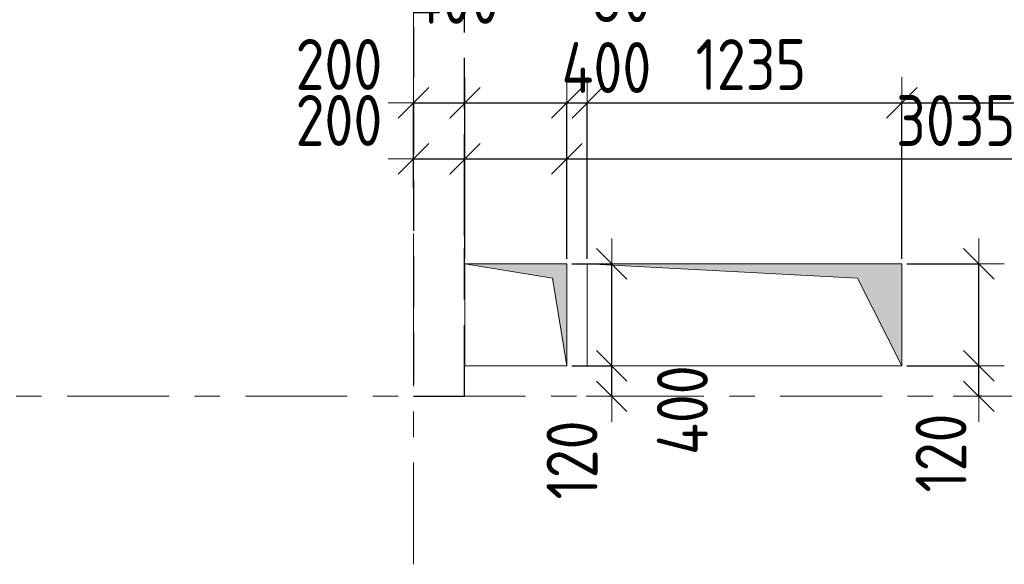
# Model space of a CAD drawing. Header units: metres. Extents: x -38 to 89, y -15 to 21.
# Tile 38 of 129: x 24.48 to 28.35, y 8.34 to 10.48. Entities that reach past the tile are written whole.
import ezdxf

# ---------------------------------------------------------------- set-up
doc = ezdxf.new("R2010")
doc.units = ezdxf.units.M
doc.header["$PDMODE"] = 65
for name, pattern in [('______11', [0.5, 0.4, -0.05, 0, -0.05]), ('______2', [0.27, 0.2, -0.07]), ('______5', [1.1, 0.8, -0.1, 0.1, -0.1])]:
    doc.linetypes.add(name, pattern=pattern)
for name, color, linetype, lineweight in [('XR$2$Осевая линия (1)', 7, '______5', 13), ('XR$3$Перекрытие (1)', 7, 'Continuous', 35), ('XR$4$Размерная линия (1)', 7, 'Continuous', 13), ('XR$5$Размерная линия (1)', 7, 'Continuous', 13)]:
    doc.layers.add(name, color=color, linetype=linetype, lineweight=lineweight)
doc.layers.add('XR$3$Макрос проема_ отверстия', color=7, linetype='Continuous', lineweight=13, true_color=0x2d2d2d)
doc.layers.add('XR$7$Стена_ бетон несущ.', color=7, linetype='Continuous', lineweight=70, true_color=0xb4b496)
doc.styles.add('ISOCPEUR', font='txt')
doc.dimstyles.new('DIMSTYLE_3', dxfattribs={"dimtxt": 0.2, "dimasz": 0.2, "dimexe": 0, "dimexo": 0, "dimgap": 0.1, "dimtad": 2, "dimdec": 0, "dimlfac": 1000, "dimrnd": 5, "dimzin": 12, "dimdsep": 46, "dimtxsty": 'ISOCPEUR', "dimblk1": 'ALL_ML_STRICH', "dimblk2": 'ALL_ML_STRICH', "dimsah": 1, "dimcen": 0, "dimclrd": 7, "dimclre": 256, "dimclrt": 7, "dimadec": 0, "dimazin": 0, "dimtfac": 1, "dimtdec": 0, "dimtix": 1, "dimtmove": 2, "dimatfit": 3, "dimfxl": 0, "dimtzin": 0, "dimlwd": 0, "dimlwe": -3, "dimarcsym": 0})
doc.dimstyles.new('DIMSTYLE_6', dxfattribs={"dimtxt": 0.2, "dimasz": 0.2, "dimexe": 0, "dimexo": 0, "dimgap": 0.1, "dimtad": 2, "dimdec": 0, "dimlfac": 1000, "dimrnd": 5, "dimzin": 12, "dimdsep": 46, "dimtxsty": 'ISOCPEUR', "dimblk1": 'ALL_ML_STRICH', "dimblk2": 'ALL_ML_STRICH', "dimsah": 1, "dimcen": 0, "dimclrd": 7, "dimclre": 256, "dimclrt": 7, "dimadec": 0, "dimazin": 0, "dimtfac": 1, "dimtdec": 0, "dimtix": 1, "dimtmove": 2, "dimatfit": 3, "dimfxl": 0, "dimtvp": 1.2, "dimtzin": 0, "dimlwd": 0, "dimlwe": -3, "dimarcsym": 0})
doc.dimstyles.new('DIMSTYLE_7', dxfattribs={"dimtxt": 0.2, "dimasz": 0.2, "dimexe": 0, "dimexo": 0, "dimgap": 0.1, "dimtad": 0, "dimdec": 0, "dimlfac": 1000, "dimrnd": 5, "dimzin": 12, "dimdsep": 46, "dimtxsty": 'ISOCPEUR', "dimblk1": 'ALL_ML_STRICH', "dimblk2": 'ALL_ML_STRICH', "dimsah": 1, "dimcen": 0, "dimclrd": 7, "dimclre": 256, "dimclrt": 7, "dimadec": 0, "dimazin": 0, "dimtfac": 1, "dimtdec": 0, "dimtix": 1, "dimtmove": 2, "dimatfit": 3, "dimfxl": 0, "dimtvp": 1.2, "dimtzin": 0, "dimlwd": 0, "dimlwe": -3, "dimarcsym": 0})

# ---------------------------------------------------------------- blocks, each defined once
blk = doc.blocks.new('Отображение проема', base_point=(-1.1579, -49.3094))
at = {"layer": 'XR$3$Макрос проема_ отверстия', "true_color": 0x000000, "transparency": 33554687}
blk.add_hatch(color=18, dxfattribs=at).paths.add_polyline_path([(-1.1579, -50.1094), (-1.0448, -49.4225), (-0.3579, -49.3094), (-1.1579, -49.3094)])
at = {"layer": 'XR$3$Макрос проема_ отверстия', "transparency": 33554687}
for p, q in [((-1.1579, -50.1094), (-1.1579, -49.3094)), ((-1.1579, -49.3094), (-0.3579, -49.3094)), ((-1.0448, -49.4225), (-0.3579, -49.3094)), ((-1.1579, -50.1094), (-1.0448, -49.4225))]:
    blk.add_line(p, q, dxfattribs=at)
blk = doc.blocks.new('ALL_ML_STRICH')
at = {"color": 0, "linetype": 'ByBlock', "lineweight": -2}
for p, q in [((0, -0.5), (0, 0.5)), ((-0.3, -0.3), (0.3, 0.3)), ((-1, 0), (0.5, 0))]:
    blk.add_line(p, q, dxfattribs=at)
blk = doc.blocks.new('*D305')
at = {"layer": 'DEFPOINTS', "color": 7, "linetype": 'Continuous', "lineweight": 13, "transparency": 33554687}
for p in [(26.632, 9.12), (26.8081, 9), (26.8081, 9)]:
    blk.add_point(p, dxfattribs=at)
at = {"layer": 'XR$4$Размерная линия (1)', "color": 9, "linetype": 'Continuous', "lineweight": -2, "true_color": 0xc7c7c7, "transparency": 33554687}
for p, q in [((26.652, 9.12), (26.8081, 9.12)), ((26.8081, 9), (26.8081, 9))]:
    blk.add_line(p, q, dxfattribs=at)
at = {"layer": 'XR$4$Размерная линия (1)', "color": 7, "linetype": 'Continuous', "lineweight": -2, "transparency": 33554687}
blk.add_line((26.8081, 9), (26.8081, 9.12), dxfattribs=at)
at = {"layer": 'XR$4$Размерная линия (1)', "color": 7, "linetype": 'Continuous', "lineweight": 13, "transparency": 33554687, "xscale": 0.2, "yscale": 0.2, "zscale": 0.2}
for p, rotation in [((26.8081, 9.12), 90), ((26.8081, 9), 270)]:
    blk.add_blockref('ALL_ML_STRICH', p, dxfattribs=dict(at, rotation=rotation))
at = {"layer": 'XR$4$Размерная линия (1)', "color": 7, "linetype": 'Continuous', "lineweight": 13, "transparency": 33554687, "insert": (26.6524, 8.75), "char_height": 0.2, "width": 0.5, "attachment_point": 5, "rotation": 90, "style": 'ISOCPEUR'}
blk.add_mtext('\\W0.83;\\A1;{120}', dxfattribs=at)
blk = doc.blocks.new('*D306')
at = {"layer": 'DEFPOINTS', "color": 7, "linetype": 'Continuous', "lineweight": 13, "transparency": 33554687}
for p in [(26.632, 9.52), (26.632, 9.12), (26.8081, 9.12)]:
    blk.add_point(p, dxfattribs=at)
at = {"layer": 'XR$4$Размерная линия (1)', "color": 9, "linetype": 'Continuous', "lineweight": -2, "true_color": 0xc7c7c7, "transparency": 33554687}
for p, q in [((26.652, 9.52), (26.8081, 9.52)), ((26.652, 9.12), (26.8081, 9.12))]:
    blk.add_line(p, q, dxfattribs=at)
at = {"layer": 'XR$4$Размерная линия (1)', "color": 7, "linetype": 'Continuous', "lineweight": -2, "transparency": 33554687}
blk.add_line((26.8081, 9.12), (26.8081, 9.52), dxfattribs=at)
at = {"layer": 'XR$4$Размерная линия (1)', "color": 7, "linetype": 'Continuous', "lineweight": 13, "transparency": 33554687, "xscale": 0.2, "yscale": 0.2, "zscale": 0.2}
for p, rotation in [((26.8081, 9.52), 90), ((26.8081, 9.12), 270)]:
    blk.add_blockref('ALL_ML_STRICH', p, dxfattribs=dict(at, rotation=rotation))
at = {"layer": 'XR$4$Размерная линия (1)', "color": 7, "linetype": 'Continuous', "lineweight": 13, "transparency": 33554687, "insert": (27.0858, 8.9457), "char_height": 0.2, "width": 0.5, "attachment_point": 5, "rotation": 90, "style": 'ISOCPEUR'}
blk.add_mtext('\\W0.83;\\A1;{400}', dxfattribs=at)
blk = doc.blocks.new('*D309')
at = {"layer": 'DEFPOINTS', "color": 7, "linetype": 'Continuous', "lineweight": 13, "transparency": 33554687}
for p in [(26.03, 9.933), (26.03, 9.7966), (26.232, 9.5199)]:
    blk.add_point(p, dxfattribs=at)
at = {"layer": 'XR$4$Размерная линия (1)', "color": 9, "linetype": 'Continuous', "lineweight": -2, "true_color": 0xc7c7c7, "transparency": 33554687}
for p, q in [((26.03, 9.8166), (26.03, 9.933)), ((26.232, 9.5399), (26.232, 9.933))]:
    blk.add_line(p, q, dxfattribs=at)
at = {"layer": 'XR$4$Размерная линия (1)', "color": 7, "linetype": 'Continuous', "lineweight": -2, "transparency": 33554687}
blk.add_line((26.03, 9.933), (26.232, 9.933), dxfattribs=at)
at = {"layer": 'XR$4$Размерная линия (1)', "color": 7, "linetype": 'Continuous', "lineweight": 13, "transparency": 33554687, "xscale": 0.2, "yscale": 0.2, "zscale": 0.2, "rotation": 180}
blk.add_blockref('ALL_ML_STRICH', (26.03, 9.933), dxfattribs=at)
at = {"layer": 'XR$4$Размерная линия (1)', "color": 7, "linetype": 'Continuous', "lineweight": 13, "transparency": 33554687, "xscale": 0.2, "yscale": 0.2, "zscale": 0.2}
blk.add_blockref('ALL_ML_STRICH', (26.232, 9.933), dxfattribs=at)
at = {"layer": 'XR$4$Размерная линия (1)', "color": 7, "linetype": 'Continuous', "lineweight": 13, "transparency": 33554687, "insert": (25.7373, 10.0836), "char_height": 0.2, "width": 0.5, "attachment_point": 5, "style": 'ISOCPEUR'}
blk.add_mtext('\\W0.83;\\A1;{200}', dxfattribs=at)
blk = doc.blocks.new('*D310')
at = {"layer": 'DEFPOINTS', "color": 7, "linetype": 'Continuous', "lineweight": 13, "transparency": 33554687}
for p in [(26.232, 9.933), (26.232, 9.5199), (26.632, 9.52)]:
    blk.add_point(p, dxfattribs=at)
at = {"layer": 'XR$4$Размерная линия (1)', "color": 9, "linetype": 'Continuous', "lineweight": -2, "true_color": 0xc7c7c7, "transparency": 33554687}
for p, q in [((26.232, 9.5399), (26.232, 9.933)), ((26.632, 9.54), (26.632, 9.933))]:
    blk.add_line(p, q, dxfattribs=at)
at = {"layer": 'XR$4$Размерная линия (1)', "color": 7, "linetype": 'Continuous', "lineweight": -2, "transparency": 33554687}
blk.add_line((26.232, 9.933), (26.632, 9.933), dxfattribs=at)
at = {"layer": 'XR$4$Размерная линия (1)', "color": 7, "linetype": 'Continuous', "lineweight": 13, "transparency": 33554687, "xscale": 0.2, "yscale": 0.2, "zscale": 0.2, "rotation": 180}
blk.add_blockref('ALL_ML_STRICH', (26.232, 9.933), dxfattribs=at)
at = {"layer": 'XR$4$Размерная линия (1)', "color": 7, "linetype": 'Continuous', "lineweight": 13, "transparency": 33554687, "xscale": 0.2, "yscale": 0.2, "zscale": 0.2}
blk.add_blockref('ALL_ML_STRICH', (26.632, 9.933), dxfattribs=at)
at = {"layer": 'XR$4$Размерная линия (1)', "color": 7, "linetype": 'Continuous', "lineweight": 13, "transparency": 33554687, "insert": (26.7876, 10.2914), "char_height": 0.2, "width": 0.5, "attachment_point": 5, "style": 'ISOCPEUR'}
blk.add_mtext('\\W0.83;\\A1;{400}', dxfattribs=at)
blk = doc.blocks.new('*D311')
at = {"layer": 'DEFPOINTS', "color": 7, "linetype": 'Continuous', "lineweight": 13, "transparency": 33554687}
for p in [(26.632, 9.933), (29.6691, 9.6), (26.632, 9.52)]:
    blk.add_point(p, dxfattribs=at)
at = {"layer": 'XR$4$Размерная линия (1)', "color": 9, "linetype": 'Continuous', "lineweight": -2, "true_color": 0xc7c7c7, "transparency": 33554687}
for p, q in [((26.632, 9.54), (26.632, 9.933)), ((29.6691, 9.62), (29.6691, 9.933))]:
    blk.add_line(p, q, dxfattribs=at)
at = {"layer": 'XR$4$Размерная линия (1)', "color": 7, "linetype": 'Continuous', "lineweight": -2, "transparency": 33554687}
blk.add_line((26.632, 9.933), (29.6691, 9.933), dxfattribs=at)
at = {"layer": 'XR$4$Размерная линия (1)', "color": 7, "linetype": 'Continuous', "lineweight": 13, "transparency": 33554687, "xscale": 0.2, "yscale": 0.2, "zscale": 0.2, "rotation": 180}
blk.add_blockref('ALL_ML_STRICH', (26.632, 9.933), dxfattribs=at)
at = {"layer": 'XR$4$Размерная линия (1)', "color": 7, "linetype": 'Continuous', "lineweight": 13, "transparency": 33554687, "xscale": 0.2, "yscale": 0.2, "zscale": 0.2}
blk.add_blockref('ALL_ML_STRICH', (29.6691, 9.933), dxfattribs=at)
at = {"layer": 'XR$4$Размерная линия (1)', "color": 7, "linetype": 'Continuous', "lineweight": 13, "transparency": 33554687, "insert": (28.1589, 10.083), "char_height": 0.2, "width": 0.666667, "attachment_point": 5, "style": 'ISOCPEUR'}
blk.add_mtext('\\W0.83;\\A1;{3035}', dxfattribs=at)
blk = doc.blocks.new('*D419')
at = {"layer": 'DEFPOINTS', "color": 7, "linetype": 'Continuous', "lineweight": 13, "transparency": 33554687}
for p in [(27.9473, 9.12), (28.2492, 9), (28.282, 9)]:
    blk.add_point(p, dxfattribs=at)
at = {"layer": 'XR$5$Размерная линия (1)', "color": 9, "linetype": 'Continuous', "lineweight": -2, "true_color": 0xc7c7c7, "transparency": 33554687}
for p, q in [((27.9673, 9.12), (28.2492, 9.12)), ((28.262, 9), (28.2492, 9))]:
    blk.add_line(p, q, dxfattribs=at)
at = {"layer": 'XR$5$Размерная линия (1)', "color": 7, "linetype": 'Continuous', "lineweight": -2, "transparency": 33554687}
blk.add_line((28.2492, 9), (28.2492, 9.12), dxfattribs=at)
at = {"layer": 'XR$5$Размерная линия (1)', "color": 7, "linetype": 'Continuous', "lineweight": 13, "transparency": 33554687, "xscale": 0.2, "yscale": 0.2, "zscale": 0.2}
for p, rotation in [((28.2492, 9.12), 90), ((28.2492, 9), 270)]:
    blk.add_blockref('ALL_ML_STRICH', p, dxfattribs=dict(at, rotation=rotation))
at = {"layer": 'XR$5$Размерная линия (1)', "color": 7, "linetype": 'Continuous', "lineweight": 13, "transparency": 33554687, "insert": (28.101, 8.7773), "char_height": 0.2, "width": 0.5, "attachment_point": 5, "rotation": 90, "style": 'ISOCPEUR'}
blk.add_mtext('\\W0.83;\\A1;{120}', dxfattribs=at)
blk = doc.blocks.new('*D420')
at = {"layer": 'DEFPOINTS', "color": 7, "linetype": 'Continuous', "lineweight": 13, "transparency": 33554687}
for p in [(27.9473, 9.52), (27.9473, 9.12), (28.2492, 9.12)]:
    blk.add_point(p, dxfattribs=at)
at = {"layer": 'XR$5$Размерная линия (1)', "color": 9, "linetype": 'Continuous', "lineweight": -2, "true_color": 0xc7c7c7, "transparency": 33554687}
for p, q in [((27.9673, 9.52), (28.2492, 9.52)), ((27.9673, 9.12), (28.2492, 9.12))]:
    blk.add_line(p, q, dxfattribs=at)
at = {"layer": 'XR$5$Размерная линия (1)', "color": 7, "linetype": 'Continuous', "lineweight": -2, "transparency": 33554687}
blk.add_line((28.2492, 9.12), (28.2492, 9.52), dxfattribs=at)
at = {"layer": 'XR$5$Размерная линия (1)', "color": 7, "linetype": 'Continuous', "lineweight": 13, "transparency": 33554687, "xscale": 0.2, "yscale": 0.2, "zscale": 0.2}
for p, rotation in [((28.2492, 9.52), 90), ((28.2492, 9.12), 270)]:
    blk.add_blockref('ALL_ML_STRICH', p, dxfattribs=dict(at, rotation=rotation))
at = {"layer": 'XR$5$Размерная линия (1)', "color": 7, "linetype": 'Continuous', "lineweight": 13, "transparency": 33554687, "insert": (28.5214, 9.0854), "char_height": 0.2, "width": 0.5, "attachment_point": 5, "rotation": 90, "style": 'ISOCPEUR'}
blk.add_mtext('\\W0.83;\\A1;{400}', dxfattribs=at)
blk = doc.blocks.new('*D668')
at = {"layer": 'DEFPOINTS', "color": 7, "linetype": 'Continuous', "lineweight": 13, "transparency": 33554687}
for p in [(26.03, 10.153), (26.03, 9.7966), (26.232, 9.5199)]:
    blk.add_point(p, dxfattribs=at)
at = {"layer": 'XR$5$Размерная линия (1)', "color": 9, "linetype": 'Continuous', "lineweight": -2, "true_color": 0xc7c7c7, "transparency": 33554687}
for p, q in [((26.03, 9.8166), (26.03, 10.153)), ((26.232, 9.5399), (26.232, 10.153))]:
    blk.add_line(p, q, dxfattribs=at)
at = {"layer": 'XR$5$Размерная линия (1)', "color": 7, "linetype": 'Continuous', "lineweight": -2, "transparency": 33554687}
blk.add_line((26.03, 10.153), (26.232, 10.153), dxfattribs=at)
at = {"layer": 'XR$5$Размерная линия (1)', "color": 7, "linetype": 'Continuous', "lineweight": 13, "transparency": 33554687, "xscale": 0.2, "yscale": 0.2, "zscale": 0.2, "rotation": 180}
blk.add_blockref('ALL_ML_STRICH', (26.03, 10.153), dxfattribs=at)
at = {"layer": 'XR$5$Размерная линия (1)', "color": 7, "linetype": 'Continuous', "lineweight": 13, "transparency": 33554687, "xscale": 0.2, "yscale": 0.2, "zscale": 0.2}
blk.add_blockref('ALL_ML_STRICH', (26.232, 10.153), dxfattribs=at)
at = {"layer": 'XR$5$Размерная линия (1)', "color": 7, "linetype": 'Continuous', "lineweight": 13, "transparency": 33554687, "insert": (25.7373, 10.3036), "char_height": 0.2, "width": 0.5, "attachment_point": 5, "style": 'ISOCPEUR'}
blk.add_mtext('\\W0.83;\\A1;{200}', dxfattribs=at)
blk = doc.blocks.new('*D669')
at = {"layer": 'DEFPOINTS', "color": 7, "linetype": 'Continuous', "lineweight": 13, "transparency": 33554687}
for p in [(26.232, 10.153), (26.232, 9.5199), (26.632, 9.52)]:
    blk.add_point(p, dxfattribs=at)
at = {"layer": 'XR$5$Размерная линия (1)', "color": 9, "linetype": 'Continuous', "lineweight": -2, "true_color": 0xc7c7c7, "transparency": 33554687}
for p, q in [((26.232, 9.5399), (26.232, 10.153)), ((26.632, 9.54), (26.632, 10.153))]:
    blk.add_line(p, q, dxfattribs=at)
at = {"layer": 'XR$5$Размерная линия (1)', "color": 7, "linetype": 'Continuous', "lineweight": -2, "transparency": 33554687}
blk.add_line((26.232, 10.153), (26.632, 10.153), dxfattribs=at)
at = {"layer": 'XR$5$Размерная линия (1)', "color": 7, "linetype": 'Continuous', "lineweight": 13, "transparency": 33554687, "xscale": 0.2, "yscale": 0.2, "zscale": 0.2, "rotation": 180}
blk.add_blockref('ALL_ML_STRICH', (26.232, 10.153), dxfattribs=at)
at = {"layer": 'XR$5$Размерная линия (1)', "color": 7, "linetype": 'Continuous', "lineweight": 13, "transparency": 33554687, "xscale": 0.2, "yscale": 0.2, "zscale": 0.2}
blk.add_blockref('ALL_ML_STRICH', (26.632, 10.153), dxfattribs=at)
at = {"layer": 'XR$5$Размерная линия (1)', "color": 7, "linetype": 'Continuous', "lineweight": 13, "transparency": 33554687, "insert": (26.1925, 10.5634), "char_height": 0.2, "width": 0.5, "attachment_point": 5, "style": 'ISOCPEUR'}
blk.add_mtext('\\W0.83;\\A1;{400}', dxfattribs=at)
blk = doc.blocks.new('*D670')
at = {"layer": 'DEFPOINTS', "color": 7, "linetype": 'Continuous', "lineweight": 13, "transparency": 33554687}
for p in [(26.632, 10.153), (26.632, 9.52), (26.7123, 9.52)]:
    blk.add_point(p, dxfattribs=at)
at = {"layer": 'XR$5$Размерная линия (1)', "color": 9, "linetype": 'Continuous', "lineweight": -2, "true_color": 0xc7c7c7, "transparency": 33554687}
for p, q in [((26.632, 9.54), (26.632, 10.153)), ((26.7123, 9.54), (26.7123, 10.153))]:
    blk.add_line(p, q, dxfattribs=at)
at = {"layer": 'XR$5$Размерная линия (1)', "color": 7, "linetype": 'Continuous', "lineweight": -2, "transparency": 33554687}
blk.add_line((26.632, 10.153), (26.7123, 10.153), dxfattribs=at)
at = {"layer": 'XR$5$Размерная линия (1)', "color": 7, "linetype": 'Continuous', "lineweight": 13, "transparency": 33554687, "xscale": 0.2, "yscale": 0.2, "zscale": 0.2}
blk.add_blockref('ALL_ML_STRICH', (26.7123, 10.153), dxfattribs=at)
at = {"layer": 'XR$5$Размерная линия (1)', "color": 7, "linetype": 'Continuous', "lineweight": 13, "transparency": 33554687, "xscale": 0.2, "yscale": 0.2, "zscale": 0.2, "rotation": 180}
blk.add_blockref('ALL_ML_STRICH', (26.632, 10.153), dxfattribs=at)
at = {"layer": 'XR$5$Размерная линия (1)', "color": 7, "linetype": 'Continuous', "lineweight": 13, "transparency": 33554687, "insert": (26.8449, 10.5697), "char_height": 0.2, "width": 0.333333, "attachment_point": 5, "style": 'ISOCPEUR'}
blk.add_mtext('\\W0.83;\\A1;{80}', dxfattribs=at)
blk = doc.blocks.new('*D671')
at = {"layer": 'DEFPOINTS', "color": 7, "linetype": 'Continuous', "lineweight": 13, "transparency": 33554687}
for p in [(26.7123, 10.153), (26.7123, 9.52), (27.9473, 9.52)]:
    blk.add_point(p, dxfattribs=at)
at = {"layer": 'XR$5$Размерная линия (1)', "color": 9, "linetype": 'Continuous', "lineweight": -2, "true_color": 0xc7c7c7, "transparency": 33554687}
for p, q in [((26.7123, 9.54), (26.7123, 10.153)), ((27.9473, 9.54), (27.9473, 10.153))]:
    blk.add_line(p, q, dxfattribs=at)
at = {"layer": 'XR$5$Размерная линия (1)', "color": 7, "linetype": 'Continuous', "lineweight": -2, "transparency": 33554687}
blk.add_line((26.7123, 10.153), (27.9473, 10.153), dxfattribs=at)
at = {"layer": 'XR$5$Размерная линия (1)', "color": 7, "linetype": 'Continuous', "lineweight": 13, "transparency": 33554687, "xscale": 0.2, "yscale": 0.2, "zscale": 0.2, "rotation": 180}
blk.add_blockref('ALL_ML_STRICH', (26.7123, 10.153), dxfattribs=at)
at = {"layer": 'XR$5$Размерная линия (1)', "color": 7, "linetype": 'Continuous', "lineweight": 13, "transparency": 33554687, "xscale": 0.2, "yscale": 0.2, "zscale": 0.2}
blk.add_blockref('ALL_ML_STRICH', (27.9473, 10.153), dxfattribs=at)
at = {"layer": 'XR$5$Размерная линия (1)', "color": 7, "linetype": 'Continuous', "lineweight": 13, "transparency": 33554687, "insert": (27.3548, 10.303), "char_height": 0.2, "width": 0.666667, "attachment_point": 5, "style": 'ISOCPEUR'}
blk.add_mtext('\\W0.83;\\A1;{1235}', dxfattribs=at)
blk = doc.blocks.new('*D672')
at = {"layer": 'DEFPOINTS', "color": 7, "linetype": 'Continuous', "lineweight": 13, "transparency": 33554687}
for p in [(27.9473, 10.153), (29.6691, 9.6), (27.9473, 9.52)]:
    blk.add_point(p, dxfattribs=at)
at = {"layer": 'XR$5$Размерная линия (1)', "color": 9, "linetype": 'Continuous', "lineweight": -2, "true_color": 0xc7c7c7, "transparency": 33554687}
for p, q in [((27.9473, 9.54), (27.9473, 10.153)), ((29.6691, 9.62), (29.6691, 10.153))]:
    blk.add_line(p, q, dxfattribs=at)
at = {"layer": 'XR$5$Размерная линия (1)', "color": 7, "linetype": 'Continuous', "lineweight": -2, "transparency": 33554687}
blk.add_line((27.9473, 10.153), (29.6691, 10.153), dxfattribs=at)
at = {"layer": 'XR$5$Размерная линия (1)', "color": 7, "linetype": 'Continuous', "lineweight": 13, "transparency": 33554687, "xscale": 0.2, "yscale": 0.2, "zscale": 0.2, "rotation": 180}
blk.add_blockref('ALL_ML_STRICH', (27.9473, 10.153), dxfattribs=at)
at = {"layer": 'XR$5$Размерная линия (1)', "color": 7, "linetype": 'Continuous', "lineweight": 13, "transparency": 33554687, "xscale": 0.2, "yscale": 0.2, "zscale": 0.2}
blk.add_blockref('ALL_ML_STRICH', (29.6691, 10.153), dxfattribs=at)
at = {"layer": 'XR$5$Размерная линия (1)', "color": 7, "linetype": 'Continuous', "lineweight": 13, "transparency": 33554687, "insert": (28.8332, 10.303), "char_height": 0.2, "width": 0.666667, "attachment_point": 5, "style": 'ISOCPEUR'}
blk.add_mtext('\\W0.83;\\A1;{1720}', dxfattribs=at)

msp = doc.modelspace()

# ---------------------------------------------------------------- linework, layer by layer
at = {"layer": 'XR$2$Осевая линия (1)', "color": 253, "linetype": '______11', "lineweight": 13, "true_color": 0xa0a0a0, "transparency": 33554687}
for p, q in [((26.03, 8.34), (26.03, 19.78)), ((-2.63, 9), (62.6, 9))]:
    msp.add_line(p, q, dxfattribs=at)
at = {"layer": 'XR$3$Перекрытие (1)', "color": 7, "linetype": 'Continuous', "lineweight": 13, "transparency": 33554687}
for p, q in [((26.632, 9.52), (26.232, 9.5199)), ((26.232, 9.5199), (26.232, 9.1199)), ((26.632, 9.12), (26.632, 9.52)), ((26.7123, 9.52), (26.7123, 9.12)), ((27.9473, 9.52), (26.7123, 9.52)), ((27.9473, 9.12), (27.9473, 9.52)), ((26.232, 9.1199), (26.632, 9.12)), ((26.7123, 9.12), (27.9473, 9.12))]:
    msp.add_line(p, q, dxfattribs=at)
at = {"layer": 'XR$7$Стена_ бетон несущ.', "color": 253, "linetype": '______2', "lineweight": -3, "true_color": 0xa0a0a0, "transparency": 33554687}
for p, q in [((26.03, 16.45), (26.03, 9)), ((26.23, 9.8294), (26.23, 10.6396)), ((26.23, 9.6294), (26.23, 9.8294)), ((26.23, 9.08), (26.23, 9.6294)), ((26.23, 9), (26.23, 9.08)), ((26.03, 9), (26.229, 9)), ((26.229, 9), (26.23, 9))]:
    msp.add_line(p, q, dxfattribs=at)

# ---------------------------------------------------------------- block references
at = {"layer": 'XR$3$Макрос проема_ отверстия', "transparency": 33554687, "rotation": 270}
for p, xscale, yscale in [((26.632, 9.52), 0.500103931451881, 0.4999999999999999), ((27.9473, 9.52), 0.4999999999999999, 1.54375)]:
    msp.add_blockref('Отображение проема', p, dxfattribs=dict(at, xscale=xscale, yscale=yscale))

# ---------------------------------------------------------------- dimensions: what is measured, and where the dimension line sits
at = {"layer": 'XR$4$Размерная линия (1)', "color": 7, "linetype": 'Continuous', "lineweight": 13, "transparency": 33554687}
for base, p1, p2, dimstyle, picture, middle in [((26.632, 9.933), (26.232, 9.5399), (26.632, 9.54), 'DIMSTYLE_6', '*D310', (26.7876, 10.2914)), ((26.232, 9.933), (26.03, 9.8166), (26.232, 9.5399), 'DIMSTYLE_6', '*D309', (25.7373, 10.0836)), ((29.6691, 9.933), (26.632, 9.54), (29.6691, 9.62), 'DIMSTYLE_3', '*D311', (28.1589, 10.083))]:
    dim = msp.add_linear_dim(base=base, p1=p1, p2=p2, dimstyle=dimstyle, override={"dimpost": '<>', "dimclrd": 7, "dimclre": 9, "dimclrt": 7, "dimlwd": 0, "dimlwe": 65533}, dxfattribs=at)
    dim.commit()
    dim.dimension.update_dxf_attribs({"geometry": picture, "text_midpoint": middle, "dimtype": 160})
for base, p1, p2, dimstyle, picture, middle in [((26.8081, 9.52), (26.652, 9.12), (26.652, 9.52), 'DIMSTYLE_7', '*D306', (27.0858, 8.9457)), ((26.8081, 9.12), (26.8081, 9), (26.652, 9.12), 'DIMSTYLE_6', '*D305', (26.6524, 8.75))]:
    dim = msp.add_linear_dim(base=base, p1=p1, p2=p2, angle=90, dimstyle=dimstyle, override={"dimpost": '<>', "dimclrd": 7, "dimclre": 9, "dimclrt": 7, "dimlwd": 0, "dimlwe": 65533}, dxfattribs=at)
    dim.commit()
    dim.dimension.update_dxf_attribs({"geometry": picture, "text_midpoint": middle, "dimtype": 160})
at = {"layer": 'XR$5$Размерная линия (1)', "color": 7, "linetype": 'Continuous', "lineweight": 13, "transparency": 33554687}
for base, p1, p2, dimstyle, picture, middle in [((26.632, 10.153), (26.232, 9.5399), (26.632, 9.54), 'DIMSTYLE_6', '*D669', (26.1925, 10.5634)), ((26.7123, 10.153), (26.632, 9.54), (26.7123, 9.54), 'DIMSTYLE_6', '*D670', (26.8449, 10.5697)), ((26.232, 10.153), (26.03, 9.8166), (26.232, 9.5399), 'DIMSTYLE_6', '*D668', (25.7373, 10.3036)), ((27.9473, 10.153), (26.7123, 9.54), (27.9473, 9.54), 'DIMSTYLE_3', '*D671', (27.3548, 10.303)), ((29.6691, 10.153), (27.9473, 9.54), (29.6691, 9.62), 'DIMSTYLE_3', '*D672', (28.8332, 10.303))]:
    dim = msp.add_linear_dim(base=base, p1=p1, p2=p2, dimstyle=dimstyle, override={"dimpost": '<>', "dimclrd": 7, "dimclre": 9, "dimclrt": 7, "dimlwd": 0, "dimlwe": 65533}, dxfattribs=at)
    dim.commit()
    dim.dimension.update_dxf_attribs({"geometry": picture, "text_midpoint": middle, "dimtype": 160})
for base, p1, p2, dimstyle, picture, middle in [((28.2492, 9.52), (27.9673, 9.12), (27.9673, 9.52), 'DIMSTYLE_7', '*D420', (28.5214, 9.0854)), ((28.2492, 9.12), (28.262, 9), (27.9673, 9.12), 'DIMSTYLE_6', '*D419', (28.101, 8.7773))]:
    dim = msp.add_linear_dim(base=base, p1=p1, p2=p2, angle=90, dimstyle=dimstyle, override={"dimpost": '<>', "dimclrd": 7, "dimclre": 9, "dimclrt": 7, "dimlwd": 0, "dimlwe": 65533}, dxfattribs=at)
    dim.commit()
    dim.dimension.update_dxf_attribs({"geometry": picture, "text_midpoint": middle, "dimtype": 160})

doc.saveas('drawing.dxf')
